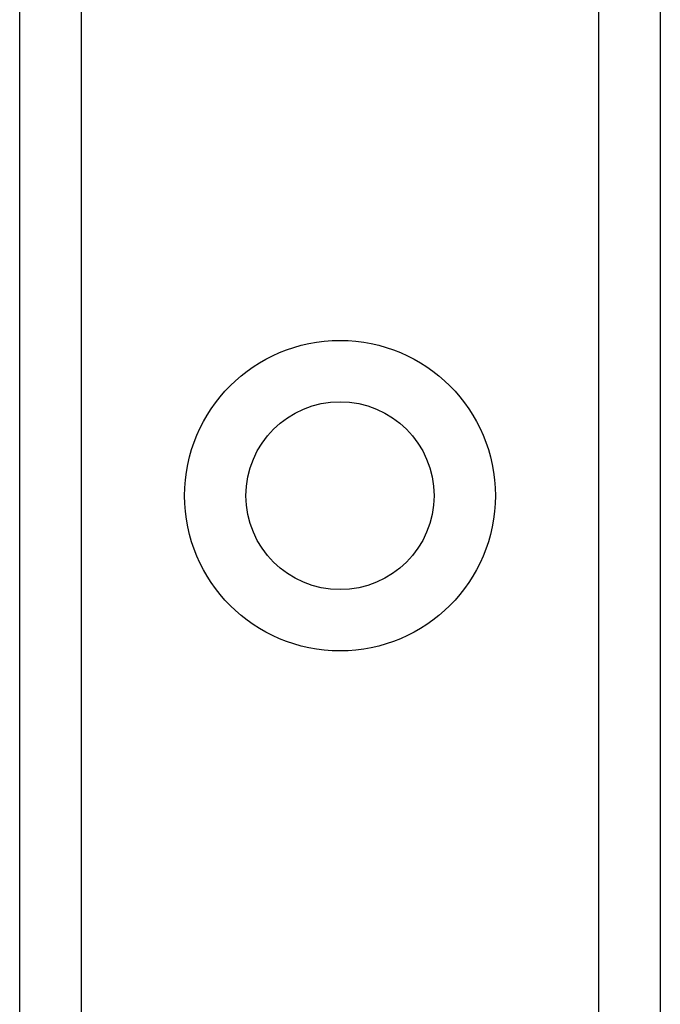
# Model space of a CAD drawing. Header units: inches. Extents: x 2 to 104, y 2 to 68.
# Tile 23 of 98: x 28.188 to 28.901, y 23.444 to 24.541. Entities that reach past the tile are written whole.
import ezdxf

# ---------------------------------------------------------------- set-up
doc = ezdxf.new("R2010")
doc.units = ezdxf.units.IN
doc.header["$LTSCALE"] = 6.250991
doc.header["$MEASUREMENT"] = 0
doc.layers.add('Visible Edges(ANSI)', color=7, linetype='Continuous', lineweight=25)
doc.layers.add('Visible Tangent Edges(ANSI)', color=7, linetype='Continuous', lineweight=25)

msp = doc.modelspace()

# ---------------------------------------------------------------- linework, layer by layer
at = {"layer": 'Visible Edges(ANSI)'}
for p, q in [((28.188, 22.3467), (28.188, 49.4069)), ((28.9012, 49.4069), (28.9012, 22.3467))]:
    msp.add_line(p, q, dxfattribs=at)
msp.add_circle((28.5446, 24.0105), 0.1047, dxfattribs=at)
at = {"layer": 'Visible Tangent Edges(ANSI)'}
for p, q in [((28.2563, 49.4069), (28.2563, 22.3467)), ((28.8329, 22.3467), (28.8329, 49.4069))]:
    msp.add_line(p, q, dxfattribs=at)
msp.add_circle((28.5446, 24.0105), 0.173, dxfattribs=at)

doc.saveas('drawing.dxf')
